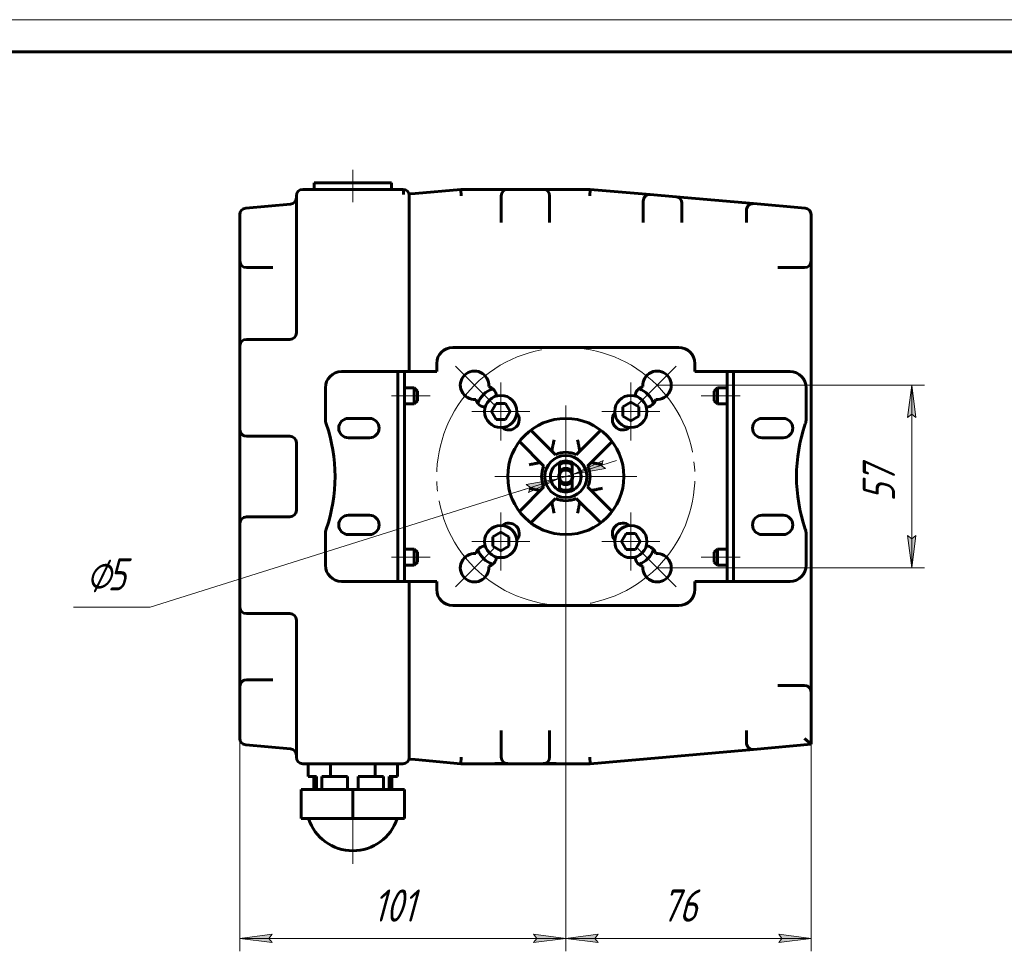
# Model space of a CAD drawing. Header units: millimetres. Extents: x 0 to 594, y 0 to 420.
# Tile 4 of 5: x 144 to 297, y 276 to 420. Entities that reach past the tile are written whole.
import ezdxf

# ---------------------------------------------------------------- set-up
doc = ezdxf.new("R2010")
doc.units = ezdxf.units.MM
for name, pattern in [('K5LT_AXLED', [19.5, 15, -1.5, 1.5, -1.5]), ('K5LT_BASIC', [0]), ('K5LT_THIN', [0])]:
    doc.linetypes.add(name, pattern=pattern)
doc.layers.add('Системный слой', color=7, linetype='Continuous')
doc.layers.add('Системный слой (1)', color=7, linetype='Continuous', true_color=0x6c6c6c)
doc.styles.add('KDIMTEXTSTYLE', font='txt', dxfattribs={"width": 0.96, "oblique": 15, "height": 5})
doc.styles.add('KTEXTSTYLE', font='txt', dxfattribs={"width": 0.96, "height": 5})
doc.dimstyles.new('KDIMSTYLE (0.50)', dxfattribs={"dimtxt": 5, "dimasz": 1, "dimexe": 2, "dimexo": 0, "dimgap": 1, "dimtad": 1, "dimlfac": 2, "dimtxsty": 'KDIMTEXTSTYLE', "dimsah": 1, "dimcen": 0, "dimdle": 1, "dimadec": 0, "dimazin": 0, "dimtfac": 0.667, "dimtmove": 0, "dimatfit": 3, "dimfxl": 1, "dimtvp": 1, "dimtolj": 1, "dimtzin": 0, "dimarcsym": 0})

# ---------------------------------------------------------------- blocks, each defined once
blk = doc.blocks.new('U26')
at = {"layer": 'Системный слой (1)', "color": 143, "linetype": 'K5LT_BASIC', "lineweight": 60, "true_color": 0x33acca}
for p, q in [((225.11, 351.35), (225.07, 351.35)), ((225.14, 351.34), (225.11, 351.35)), ((225.17, 351.32), (225.14, 351.34))]:
    blk.add_line(p, q, dxfattribs=at)
blk = doc.blocks.new('U27')
at = {"layer": 'Системный слой (1)', "color": 143, "linetype": 'K5LT_BASIC', "lineweight": 60, "true_color": 0x33acca}
for p, q in [((204.8, 392.71), (204.8, 365.46)), ((204.8, 332.96), (204.8, 305.71))]:
    blk.add_line(p, q, dxfattribs=at)
blk = doc.blocks.new('U28')
at = {"layer": 'Системный слой (1)', "color": 143, "linetype": 'K5LT_BASIC', "lineweight": 60, "true_color": 0x33acca}
for p, q in [((231.17, 353.09), (231.19, 353.12)), ((231.19, 353.12), (231.2, 353.15)), ((231.2, 353.15), (231.2, 353.19))]:
    blk.add_line(p, q, dxfattribs=at)
blk = doc.blocks.new('U29')
at = {"layer": 'Системный слой (1)', "color": 143, "linetype": 'K5LT_BASIC', "lineweight": 60, "true_color": 0x33acca}
for p, q in [((218.05, 304.71), (220.05, 304.71)), ((225.55, 304.71), (227.55, 304.71))]:
    blk.add_line(p, q, dxfattribs=at)
blk = doc.blocks.new('U30')
at = {"layer": 'Системный слой (1)', "color": 143, "linetype": 'K5LT_BASIC', "lineweight": 60, "true_color": 0x33acca}
for p, q in [((220.05, 393.71), (218.05, 393.71)), ((227.55, 393.71), (225.55, 393.71))]:
    blk.add_line(p, q, dxfattribs=at)
blk = doc.blocks.new('U31')
at = {"layer": 'Системный слой (1)', "color": 30, "linetype": 'K5LT_AXLED', "lineweight": 18, "true_color": 0xff8000}
for q in [(218.98, 343.63), (214.48, 339.13), (223.48, 339.13), (218.98, 334.63)]:
    blk.add_line((218.98, 339.13), q, dxfattribs=at)
blk = doc.blocks.new('U32')
at = {"layer": 'Системный слой (1)', "color": 30, "linetype": 'K5LT_AXLED', "lineweight": 18, "true_color": 0xff8000}
for q in [(218.98, 363.78), (214.48, 359.28), (223.48, 359.28), (218.98, 354.78)]:
    blk.add_line((218.98, 359.28), q, dxfattribs=at)
blk = doc.blocks.new('U33')
at = {"layer": 'Системный слой (1)', "color": 30, "linetype": 'K5LT_AXLED', "lineweight": 18, "true_color": 0xff8000}
for q in [(229.05, 360.21), (218.05, 349.21), (240.05, 349.21), (229.05, 338.21)]:
    blk.add_line((229.05, 349.21), q, dxfattribs=at)
blk = doc.blocks.new('U34')
at = {"layer": 'Системный слой (1)', "color": 30, "linetype": 'K5LT_AXLED', "lineweight": 18, "true_color": 0xff8000}
for q in [(239.13, 343.63), (234.63, 339.13), (243.63, 339.13), (239.13, 334.63)]:
    blk.add_line((239.13, 339.13), q, dxfattribs=at)
blk = doc.blocks.new('U35')
at = {"layer": 'Системный слой (1)', "color": 30, "linetype": 'K5LT_AXLED', "lineweight": 18, "true_color": 0xff8000}
for q in [(239.13, 363.78), (234.63, 359.28), (243.63, 359.28), (239.13, 354.78)]:
    blk.add_line((239.13, 359.28), q, dxfattribs=at)
blk = doc.blocks.new('D7')
at = {"layer": 'Системный слой (1)'}
for points in [[(183.55, 276.97), (183.05, 277.63), (183.55, 278.29), (178.55, 277.63)], [(229.05, 277.63), (224.05, 278.29), (224.55, 277.63), (224.05, 276.97)]]:
    blk.add_hatch(color=7, dxfattribs=at).paths.add_polyline_path(points)
at = {"layer": 'Системный слой (1)', "color": 7, "linetype": 'K5LT_THIN', "lineweight": 18, "true_color": 0xffffff}
for p, q in [((178.55, 349.21), (178.55, 275.63)), ((229.05, 349.21), (229.05, 275.63)), ((178.55, 277.63), (183.55, 278.29)), ((183.55, 278.29), (183.05, 277.63)), ((224.55, 277.63), (224.05, 278.29)), ((224.05, 278.29), (229.05, 277.63)), ((183.55, 276.97), (178.55, 277.63)), ((178.55, 277.63), (229.05, 277.63)), ((183.05, 277.63), (183.55, 276.97)), ((229.05, 277.63), (224.05, 276.97)), ((224.05, 276.97), (224.55, 277.63))]:
    blk.add_line(p, q, dxfattribs=at)
blk.add_wipeout([(199.19, 278.63), (199.19, 286.01), (208.05, 286.01), (208.05, 278.63)]).dxf.layer = 'Системный слой (1)'
at = {"layer": 'Системный слой (1)', "color": 7, "insert": (199.19, 285.22), "char_height": 5, "attachment_point": 1, "style": 'KTEXTSTYLE'}
blk.add_mtext('\\fArial|b0|c204|p34;\\H5.0;\\W1.000;\\Q15;\\fGOST Type AU|b0|i0|c204|p34;\\Q15;\\W0.960;101', dxfattribs=at)
blk = doc.blocks.new('KDIMARROW_01')
at = {"layer": 'Системный слой'}
blk.add_hatch(color=0, dxfattribs=at).paths.add_polyline_path([(-5, -0.66), (0, 0), (-5, 0.66), (-4.5, 0)])
at = {"layer": 'Системный слой', "color": 0, "linetype": 'K5LT_THIN', "lineweight": 18}
for p, q in [((-4.5, 0), (-5, 0.66)), ((-5, 0.66), (0, 0)), ((0, 0), (-5, -0.66)), ((-5, -0.66), (-4.5, 0))]:
    blk.add_line(p, q, dxfattribs=at)
at = {"layer": 'Системный слой (1)', "color": 0, "linetype": 'K5LT_THIN', "lineweight": 18}
blk.add_line((229.05, 349.21), (228.55, 349.21), dxfattribs=at)
blk = doc.blocks.new('D8')
at = {"layer": 'Системный слой (1)'}
for points in [[(233.55, 277.63), (234.05, 278.29), (229.05, 277.63), (234.05, 276.97)], [(262.05, 276.97), (267.05, 277.63), (262.05, 278.29), (262.55, 277.63)]]:
    blk.add_hatch(color=7, dxfattribs=at).paths.add_polyline_path(points)
at = {"layer": 'Системный слой (1)', "color": 7, "linetype": 'K5LT_THIN', "lineweight": 18, "true_color": 0xffffff}
for p, q in [((229.05, 349.21), (229.05, 275.63)), ((267.05, 315.83), (267.05, 275.63)), ((229.05, 277.63), (234.05, 278.29)), ((234.05, 278.29), (233.55, 277.63)), ((262.55, 277.63), (262.05, 278.29)), ((262.05, 278.29), (267.05, 277.63)), ((234.05, 276.97), (229.05, 277.63)), ((267.05, 277.63), (229.05, 277.63)), ((233.55, 277.63), (234.05, 276.97)), ((267.05, 277.63), (262.05, 276.97)), ((262.05, 276.97), (262.55, 277.63))]:
    blk.add_line(p, q, dxfattribs=at)
blk.add_wipeout([(243.9, 278.63), (243.9, 286.01), (251.87, 286.01), (251.87, 278.63)]).dxf.layer = 'Системный слой (1)'
at = {"layer": 'Системный слой (1)', "color": 7, "insert": (243.9, 285.22), "char_height": 5, "attachment_point": 1, "style": 'KTEXTSTYLE'}
blk.add_mtext('\\fArial|b0|c204|p34;\\H5.0;\\W1.000;\\Q15;\\fGOST Type AU|b0|i0|c204|p34;\\Q15;\\W0.960;76', dxfattribs=at)
blk = doc.blocks.new('D9')
at = {"layer": 'Системный слой (1)'}
for points in [[(283.31, 358.35), (282.65, 363.35), (281.99, 358.35), (282.65, 358.85)], [(282.65, 335.07), (283.31, 340.07), (282.65, 339.57), (281.99, 340.07)]]:
    blk.add_hatch(color=7, dxfattribs=at).paths.add_polyline_path(points)
at = {"layer": 'Системный слой (1)', "color": 7, "linetype": 'K5LT_THIN', "lineweight": 18, "true_color": 0xffffff}
for p, q in [((243.2, 363.35), (284.65, 363.35)), ((281.99, 358.35), (282.65, 363.35)), ((282.65, 363.35), (283.31, 358.35)), ((282.65, 335.07), (282.65, 363.35)), ((282.65, 358.85), (281.99, 358.35)), ((283.31, 358.35), (282.65, 358.85)), ((282.65, 335.07), (281.99, 340.07)), ((281.99, 340.07), (282.65, 339.57)), ((282.65, 339.57), (283.31, 340.07)), ((283.31, 340.07), (282.65, 335.07)), ((243.2, 335.07), (284.65, 335.07))]:
    blk.add_line(p, q, dxfattribs=at)
blk.add_wipeout([(281.65, 345.32), (274.27, 345.32), (274.27, 352.78), (281.65, 352.78)]).dxf.layer = 'Системный слой (1)'
at = {"layer": 'Системный слой (1)', "color": 7, "insert": (275.06, 345.32), "char_height": 5, "attachment_point": 1, "rotation": 90, "style": 'KTEXTSTYLE'}
blk.add_mtext('\\fArial|b0|c204|p34;\\H5.0;\\W1.000;\\Q15;\\fGOST Type AU|b0|i0|c204|p34;\\Q15;\\W0.960;57', dxfattribs=at)
blk = doc.blocks.new('U36')
at = {"layer": 'Системный слой (1)', "color": 30, "linetype": 'K5LT_AXLED', "lineweight": 18, "true_color": 0xff8000}
for p, q in [((214.91, 363.35), (211.94, 366.32)), ((243.2, 363.35), (246.17, 366.32)), ((217.88, 360.38), (214.91, 363.35)), ((240.23, 360.38), (243.2, 363.35)), ((217.88, 338.04), (214.91, 335.07)), ((240.23, 338.04), (243.2, 335.07)), ((214.91, 335.07), (211.94, 332.1)), ((243.2, 335.07), (246.17, 332.1))]:
    blk.add_line(p, q, dxfattribs=at)
for start, end in [(45, 135), (135, 225), (315, 45), (225, 315)]:
    blk.add_arc((229.05, 349.21), 20, start, end, dxfattribs=at)
blk = doc.blocks.new('D10')
at = {"layer": 'Системный слой (1)'}
for points in [[(234.54, 350.93), (235.21, 350.46), (230.25, 349.58), (234.82, 351.71)], [(223.29, 346.71), (227.86, 348.83), (222.89, 347.96), (223.57, 347.48)]]:
    blk.add_hatch(color=7, dxfattribs=at).paths.add_polyline_path(points)
at = {"layer": 'Системный слой (1)', "color": 7, "linetype": 'K5LT_THIN', "lineweight": 18, "true_color": 0xffffff}
for p, q in [((234.82, 351.71), (230.25, 349.58)), ((230.25, 349.58), (236.92, 351.68)), ((234.54, 350.93), (234.82, 351.71)), ((235.21, 350.46), (234.54, 350.93)), ((230.25, 349.58), (227.86, 348.83)), ((230.25, 349.58), (235.21, 350.46)), ((227.86, 348.83), (164.66, 328.96)), ((227.86, 348.83), (221.18, 346.73)), ((227.86, 348.83), (222.89, 347.96)), ((222.89, 347.96), (223.57, 347.48)), ((223.29, 346.71), (227.86, 348.83)), ((223.57, 347.48), (223.29, 346.71)), ((164.66, 328.96), (152.76, 328.96))]:
    blk.add_line(p, q, dxfattribs=at)
for start, end in [(120.1376, 216.8699), (323.1301, 94.7768), (323.1301, 94.7768)]:
    blk.add_arc((229.05, 349.21), 1.25, start, end, dxfattribs=at)
blk.add_wipeout([(154.76, 329.96), (154.76, 337.34), (162.35, 337.34), (162.35, 329.96)]).dxf.layer = 'Системный слой (1)'
at = {"layer": 'Системный слой (1)', "color": 7, "char_height": 5, "attachment_point": 1, "style": 'KTEXTSTYLE'}
for s, insert in [('\\fArial|b0|c204|p34;\\H5.0;\\W1.000;\\Q15;\\fGOST Type AU|b0|i0|c204|p34;\\Q15;\\W0.960;⌀', (154.76, 336.55)), ('\\fArial|b0|c204|p34;\\H5.0;\\W1.000;\\Q15;\\fGOST Type AU|b0|i0|c204|p34;\\Q15;\\W0.960;5', (158.06, 336.55))]:
    blk.add_mtext(s, dxfattribs=dict(at, insert=insert))
blk = doc.blocks.new('U53')
at = {"color": 7, "linetype": 'K5LT_THIN', "lineweight": 18, "true_color": 0xffffff}
blk.add_line((0, 420), (594, 420), dxfattribs=at)
at = {"color": 143, "linetype": 'K5LT_BASIC', "lineweight": 60, "true_color": 0x33acca}
blk.add_line((20, 415), (589, 415), dxfattribs=at)

msp = doc.modelspace()

# ---------------------------------------------------------------- linework, layer by layer
at = {"layer": 'Системный слой (1)', "color": 30, "linetype": 'K5LT_AXLED', "lineweight": 18, "true_color": 0xff8000}
for p, q in [((196.0544, 391.7081), (196.0544, 396.7081)), ((208.0544, 361.7081), (202.0544, 361.7081)), ((196.0544, 289.2081), (196.0544, 298.2081))]:
    msp.add_line(p, q, dxfattribs=at)
at = {"layer": 'Системный слой (1)', "color": 143, "linetype": 'K5LT_BASIC', "lineweight": 60, "true_color": 0x33acca}
for p, q in [((203.8044, 393.7081), (188.3044, 393.7081)), ((190.0544, 394.7081), (202.0544, 394.7081)), ((190.0544, 393.7081), (190.0544, 394.7081)), ((202.0544, 393.7081), (202.0544, 394.7081)), ((205.7172, 393.088), (212.8044, 393.7081)), ((212.8044, 393.7081), (212.848, 392.7081)), ((212.8044, 393.7081), (218.0544, 393.7081)), ((218.0544, 393.7081), (220.0544, 393.7081)), ((225.5544, 393.7081), (220.0544, 393.7081)), ((225.5544, 393.7081), (227.5544, 393.7081)), ((227.5544, 393.7081), (232.8044, 393.7081)), ((232.8044, 393.7081), (232.7607, 392.7081)), ((232.8044, 393.7081), (242.1415, 392.8912)), ((187.3044, 392.7081), (187.3044, 371.4581)), ((205.7172, 393.088), (204.7595, 393.0042)), ((219.0544, 392.7081), (219.0544, 388.5774)), ((226.5544, 388.5774), (226.5544, 392.7081)), ((242.1415, 392.8912), (246.1415, 392.5412)), ((246.1415, 392.5412), (258.1415, 391.4914)), ((186.3915, 391.3973), (179.4672, 390.7915)), ((241.0544, 388.5774), (241.0544, 391.895)), ((247.0544, 388.5774), (247.0544, 391.545)), ((266.1415, 390.7915), (258.1415, 391.4914)), ((178.5544, 389.7953), (178.5544, 382.5865)), ((257.0544, 390.4952), (257.0544, 388.5774)), ((267.0544, 382.5865), (267.0544, 389.7953)), ((178.5544, 380.5865), (178.5544, 382.5865)), ((178.5544, 382.5865), (178.5544, 380.5865)), ((179.5544, 381.5865), (183.6851, 381.5865)), ((261.9237, 381.5865), (266.0544, 381.5865)), ((267.0544, 382.5865), (267.0544, 315.8297)), ((178.5544, 369.4581), (178.5544, 380.5865)), ((178.5544, 356.4581), (178.5544, 369.4581)), ((186.3044, 370.4581), (179.5544, 370.4581)), ((211.5544, 369.2081), (246.5544, 369.2081)), ((209.0544, 365.4581), (209.0544, 366.7081)), ((249.0544, 366.7081), (249.0544, 365.4581)), ((200.5544, 365.4581), (194.3044, 365.4581)), ((203.0544, 365.4581), (200.5544, 365.4581)), ((203.0544, 365.4581), (204.0544, 365.4581)), ((203.0544, 365.4581), (203.0544, 365.2494)), ((203.0544, 362.9581), (203.0544, 365.2494)), ((204.0544, 365.4581), (204.0544, 362.9581)), ((204.0544, 365.4581), (205.5544, 365.4581)), ((205.5544, 365.4581), (209.0544, 365.4581)), ((249.0544, 365.4581), (252.5544, 365.4581)), ((252.5544, 365.4581), (254.0544, 365.4581)), ((254.0544, 365.4581), (255.0544, 365.4581)), ((254.0544, 362.9581), (254.0544, 365.4581)), ((255.0544, 365.4581), (257.5544, 365.4581)), ((255.0544, 365.4581), (255.0544, 365.2494)), ((255.0544, 365.2494), (255.0544, 362.9581)), ((257.5544, 365.4581), (263.8044, 365.4581)), ((191.8044, 362.9581), (191.8044, 358.1663)), ((203.0544, 335.4581), (203.0544, 362.9581)), ((204.0544, 335.4581), (204.0544, 362.9581)), ((204.0544, 362.9581), (205.5544, 362.9581)), ((205.5544, 362.9581), (206.0544, 362.4581)), ((205.5544, 362.9581), (205.5544, 360.4581)), ((206.0544, 362.4581), (206.0544, 360.9581)), ((252.5544, 362.9581), (252.0544, 362.4581)), ((252.0544, 362.4581), (252.0544, 360.9581)), ((252.5544, 362.9581), (252.5544, 360.4581)), ((254.0544, 362.9581), (252.5544, 362.9581)), ((254.0544, 335.4581), (254.0544, 362.9581)), ((255.0544, 335.4581), (255.0544, 362.9581)), ((266.3044, 362.9581), (266.3044, 358.1663)), ((204.0544, 360.4581), (205.5544, 360.4581)), ((205.5544, 360.4581), (206.0544, 360.9581)), ((218.2564, 360.5344), (217.5347, 359.2844)), ((219.6998, 360.5344), (218.2564, 360.5344)), ((220.4215, 359.2844), (219.6998, 360.5344)), ((239.1306, 360.7277), (237.8806, 360.006)), ((240.3806, 360.006), (239.1306, 360.7277)), ((252.5544, 360.4581), (252.0544, 360.9581)), ((254.0544, 360.4581), (252.5544, 360.4581)), ((217.5347, 359.2844), (218.2564, 358.0344)), ((219.6998, 358.0344), (220.4215, 359.2844)), ((237.8806, 360.006), (237.8806, 358.5627)), ((237.8806, 358.5627), (239.1306, 357.841)), ((239.1306, 357.841), (240.3806, 358.5627)), ((240.3806, 358.5627), (240.3806, 360.006)), ((198.6294, 358.2081), (195.3794, 358.2081)), ((218.2564, 358.0344), (219.6998, 358.0344)), ((259.4794, 358.2081), (262.7294, 358.2081)), ((178.5544, 341.9581), (178.5544, 356.4581)), ((223.636, 356.3942), (227.4383, 352.592)), ((230.6705, 352.592), (234.4728, 356.3942)), ((186.3044, 355.4581), (179.5544, 355.4581)), ((187.3044, 354.4581), (187.3044, 343.9581)), ((195.3794, 355.2081), (198.6294, 355.2081)), ((225.6705, 350.8242), (221.8682, 354.6265)), ((236.2405, 354.6265), (232.4383, 350.8242)), ((262.7294, 355.2081), (259.4794, 355.2081)), ((228.0544, 351.3623), (228.0544, 351.0831)), ((228.0544, 349.9581), (228.0544, 351.0831)), ((230.0544, 351.3623), (230.0544, 351.0831)), ((230.0544, 351.0831), (230.0544, 349.9581)), ((228.0544, 349.9581), (228.0544, 349.2081)), ((230.0544, 349.9581), (230.0544, 349.2081)), ((228.0544, 348.4581), (228.0544, 349.2081)), ((228.0544, 347.3331), (228.0544, 348.4581)), ((230.0544, 348.4581), (230.0544, 349.2081)), ((230.0544, 348.4581), (230.0544, 347.3331)), ((221.8682, 343.7897), (225.6705, 347.592)), ((228.0544, 347.0539), (228.0544, 347.3331)), ((230.0544, 347.0539), (230.0544, 347.3331)), ((232.4383, 347.592), (236.2405, 343.7897)), ((227.4383, 345.8242), (223.636, 342.0219)), ((234.4728, 342.0219), (230.6705, 345.8242)), ((178.5544, 328.9581), (178.5544, 341.9581)), ((186.3044, 342.9581), (179.5544, 342.9581)), ((198.6294, 343.2081), (195.3794, 343.2081)), ((259.4794, 343.2081), (262.7294, 343.2081)), ((191.8044, 340.2498), (191.8044, 335.4581)), ((218.9781, 340.5752), (217.7281, 339.8535)), ((220.2281, 339.8535), (218.9781, 340.5752)), ((238.409, 340.3818), (237.6873, 339.1318)), ((239.8523, 340.3818), (238.409, 340.3818)), ((240.574, 339.1318), (239.8523, 340.3818)), ((266.3044, 340.2498), (266.3044, 335.4581)), ((195.3794, 340.2081), (198.6294, 340.2081)), ((217.7281, 339.8535), (217.7281, 338.4101)), ((220.2281, 338.4101), (220.2281, 339.8535)), ((237.6873, 339.1318), (238.409, 337.8818)), ((239.8523, 337.8818), (240.574, 339.1318)), ((262.7294, 340.2081), (259.4794, 340.2081)), ((204.0544, 337.9581), (205.5544, 337.9581)), ((205.5544, 337.9581), (206.0544, 337.4581)), ((205.5544, 337.9581), (205.5544, 335.4581)), ((206.0544, 337.4581), (206.0544, 335.9581)), ((217.7281, 338.4101), (218.9781, 337.6884)), ((218.9781, 337.6884), (220.2281, 338.4101)), ((238.409, 337.8818), (239.8523, 337.8818)), ((252.5544, 337.9581), (252.0544, 337.4581)), ((252.0544, 337.4581), (252.0544, 335.9581)), ((252.5544, 337.9581), (252.5544, 335.4581)), ((254.0544, 337.9581), (252.5544, 337.9581)), ((205.5544, 335.4581), (206.0544, 335.9581)), ((252.5544, 335.4581), (252.0544, 335.9581)), ((203.0544, 333.1668), (203.0544, 335.4581)), ((204.0544, 335.4581), (204.0544, 332.9581)), ((204.0544, 335.4581), (205.5544, 335.4581)), ((254.0544, 335.4581), (252.5544, 335.4581)), ((254.0544, 332.9581), (254.0544, 335.4581)), ((255.0544, 335.4581), (255.0544, 333.1668)), ((200.5544, 332.9581), (194.3044, 332.9581)), ((203.0544, 332.9581), (200.5544, 332.9581)), ((203.0544, 333.1668), (203.0544, 332.9581)), ((204.0544, 332.9581), (203.0544, 332.9581)), ((204.0544, 332.9581), (205.5544, 332.9581)), ((209.0544, 332.9581), (205.5544, 332.9581)), ((209.0544, 331.7081), (209.0544, 332.9581)), ((252.5544, 332.9581), (249.0544, 332.9581)), ((249.0544, 332.9581), (249.0544, 331.7081)), ((252.5544, 332.9581), (254.0544, 332.9581)), ((255.0544, 332.9581), (254.0544, 332.9581)), ((255.0544, 333.1668), (255.0544, 332.9581)), ((255.0544, 332.9581), (257.5544, 332.9581)), ((257.5544, 332.9581), (263.8044, 332.9581)), ((178.5544, 316.7046), (178.5544, 328.9581)), ((211.5544, 329.2081), (246.5544, 329.2081)), ((186.3044, 327.9581), (179.5544, 327.9581)), ((187.3044, 326.9581), (187.3044, 305.7081)), ((183.6851, 317.7046), (179.5544, 317.7046)), ((178.5544, 316.7046), (178.5544, 308.6209)), ((266.0544, 316.8297), (261.9237, 316.8297)), ((267.0544, 307.7046), (267.0544, 315.8297)), ((219.0544, 309.8388), (219.0544, 305.7081)), ((226.5544, 305.7081), (226.5544, 309.8388)), ((257.0544, 309.8388), (257.0544, 307.921)), ((267.0544, 307.7046), (266.0544, 308.6209)), ((179.4672, 307.6247), (186.3915, 307.0189)), ((258.1415, 306.9248), (232.8044, 304.7081)), ((258.1415, 306.9248), (267.0544, 307.7046)), ((205.7172, 305.3281), (204.7595, 305.4119)), ((212.8044, 304.7081), (205.7172, 305.3281)), ((212.8044, 304.7081), (212.848, 305.7081)), ((232.8044, 304.7081), (232.7607, 305.7081)), ((203.8044, 304.7081), (188.3044, 304.7081)), ((189.1262, 302.7081), (189.1262, 304.7081)), ((192.5903, 302.7081), (192.5903, 304.7081)), ((199.5185, 302.7081), (199.5185, 304.7081)), ((202.9826, 302.7081), (202.9826, 304.7081)), ((218.0544, 304.7081), (212.8044, 304.7081)), ((220.0544, 304.7081), (218.0544, 304.7081)), ((220.0544, 304.7081), (225.5544, 304.7081)), ((227.5544, 304.7081), (225.5544, 304.7081)), ((232.8044, 304.7081), (227.5544, 304.7081)), ((190.4381, 302.7081), (189.1262, 302.7081)), ((189.9958, 302.7081), (189.9958, 300.7081)), ((190.4381, 302.7081), (190.4381, 300.7081)), ((191.2783, 302.7081), (191.2783, 300.7081)), ((192.5903, 302.7081), (191.2783, 302.7081)), ((195.2142, 302.7081), (192.5903, 302.7081)), ((195.2142, 302.7081), (195.2142, 300.7081)), ((199.5185, 302.7081), (196.8946, 302.7081)), ((196.8946, 302.7081), (196.8946, 300.7081)), ((200.8304, 302.7081), (199.5185, 302.7081)), ((200.8304, 302.7081), (200.8304, 300.7081)), ((201.6706, 302.7081), (201.6706, 300.7081)), ((202.9826, 302.7081), (201.6706, 302.7081)), ((202.1129, 302.7081), (202.1129, 300.7081)), ((188.0544, 300.7081), (196.0544, 300.7081)), ((188.0544, 300.7081), (188.0544, 296.2081)), ((196.0544, 300.7081), (204.0544, 300.7081)), ((196.0544, 300.7081), (196.0544, 296.2081)), ((204.0544, 300.7081), (204.0544, 296.2081)), ((196.0544, 296.2081), (188.0544, 296.2081)), ((204.0544, 296.2081), (196.0544, 296.2081))]:
    msp.add_line(p, q, dxfattribs=at)
for centre, radius in [((218.9781, 359.2844), 2.5), ((239.1306, 359.2844), 2.5), ((229.0544, 349.2081), 9), ((229.0544, 349.2081), 3.25), ((218.9781, 339.1318), 2.5), ((239.1306, 339.1318), 2.5)]:
    msp.add_circle(centre, radius, dxfattribs=at)
for centre, radius, start, end in [((188.3044, 392.7081), 1, 90, 180), ((203.8044, 392.7081), 1, 0, 90), ((220.0544, 392.7081), 1, 90, 180), ((225.5544, 392.7081), 1, 0, 90), ((186.3044, 392.3935), 1, 275, 0), ((242.0544, 391.895), 1, 85, 180), ((246.0544, 391.545), 1, 0, 85), ((179.5544, 389.7953), 1, 95, 180), ((258.0544, 390.4952), 1, 85, 180), ((266.0544, 389.7953), 1, 0, 85), ((179.5544, 382.5865), 1, 180, 270), ((266.0544, 382.5865), 1, 270, 0), ((186.3044, 371.4581), 1, 270, 0), ((179.5544, 369.4581), 1, 90, 180), ((211.5544, 366.7081), 2.5, 90, 180), ((246.5544, 366.7081), 2.5, 0, 90), ((194.3044, 362.9581), 2.5, 90, 180), ((214.9122, 363.3502), 2.2, 354.814187, 275.185813), ((243.1965, 363.3502), 2.2, 264.814187, 185.185813), ((263.8044, 362.9581), 2.5, 0, 90), ((216.68, 361.5825), 1.625, 3.830866, 74.903352), ((241.4287, 361.5825), 1.625, 105.096648, 176.169134), ((218.9781, 359.2844), 3.75, 109.41201, 160.58799), ((239.1306, 359.2844), 3.75, 19.41201, 70.58799), ((216.68, 361.5825), 1.625, 195.096648, 266.169134), ((241.4287, 361.5825), 1.625, 273.830866, 344.903352), ((220.2155, 358.0469), 1.625, 230.517734, 39.482266), ((237.8932, 358.0469), 1.625, 140.517734, 309.482266), ((194.3044, 358.1663), 2.5, 180, 199.011265), ((168.3044, 349.2081), 25, 340.988735, 19.011265), ((195.3794, 356.7081), 1.5, 90, 270), ((198.6294, 356.7081), 1.5, 270, 90), ((259.4794, 356.7081), 1.5, 90, 270), ((262.7294, 356.7081), 1.5, 270, 90), ((289.8044, 349.2081), 25, 160.988735, 199.011265), ((263.8044, 358.1663), 2.5, 340.988735, 0), ((179.5544, 356.4581), 1, 180, 270), ((186.3044, 354.4581), 1, 0, 90), ((229.0544, 349.2081), 3.75, 64.471221, 115.528779), ((229.0544, 349.2081), 2.375, 114.901062, 245.098938), ((229.0544, 349.2081), 2.375, 65.098938, 114.901062), ((229.0544, 349.2081), 2.125, 61.927513, 118.072487), ((229.0544, 349.2081), 2.375, 0, 65.098938), ((229.0544, 349.2081), 3.75, 154.471221, 205.528779), ((229.0544, 349.2081), 1.25, 36.869898, 143.130102), ((229.0544, 349.2081), 1, 0, 180), ((229.0544, 349.2081), 3.75, 334.471221, 25.528779), ((229.0544, 349.2081), 1, 180, 0), ((229.0544, 349.2081), 1.25, 216.869898, 323.130102), ((229.0544, 349.2081), 2.375, 294.901062, 0), ((229.0544, 349.2081), 2.125, 241.927513, 298.072487), ((229.0544, 349.2081), 2.375, 245.098938, 294.901062), ((229.0544, 349.2081), 3.75, 244.471221, 295.528779), ((186.3044, 343.9581), 1, 270, 0), ((179.5544, 341.9581), 1, 90, 180), ((195.3794, 341.7081), 1.5, 90, 270), ((198.6294, 341.7081), 1.5, 270, 90), ((220.2155, 340.3692), 1.625, 320.517734, 129.482266), ((237.8932, 340.3692), 1.625, 50.517734, 219.482266), ((259.4794, 341.7081), 1.5, 90, 270), ((262.7294, 341.7081), 1.5, 270, 90), ((194.3044, 340.2498), 2.5, 160.988735, 180), ((263.8044, 340.2498), 2.5, 0, 19.011265), ((214.9122, 335.0659), 2.2, 84.814187, 5.185813), ((216.68, 336.8337), 1.625, 93.830866, 164.903352), ((218.9781, 339.1318), 3.75, 199.41201, 250.58799), ((239.1306, 339.1318), 3.75, 289.41201, 340.58799), ((243.1965, 335.0659), 2.2, 174.814187, 95.185813), ((241.4287, 336.8337), 1.625, 15.096648, 86.169134), ((216.68, 336.8337), 1.625, 285.096648, 356.169134), ((241.4287, 336.8337), 1.625, 183.830866, 254.903352), ((194.3044, 335.4581), 2.5, 180, 270), ((263.8044, 335.4581), 2.5, 270, 0), ((211.5544, 331.7081), 2.5, 180, 270), ((246.5544, 331.7081), 2.5, 270, 0), ((179.5544, 328.9581), 1, 180, 270), ((186.3044, 326.9581), 1, 0, 90), ((179.5544, 316.7046), 1, 90, 180), ((266.0544, 315.8297), 1, 0, 90), ((179.5544, 308.6209), 1, 180, 265), ((186.3044, 306.0227), 1, 0, 85), ((258.0544, 307.921), 1, 180, 275), ((188.3044, 305.7081), 1, 180, 270), ((203.8044, 305.7081), 1, 270, 0), ((220.0544, 305.7081), 1, 180, 270), ((225.5544, 305.7081), 1, 270, 0), ((196.0544, 298.4176), 7.2095, 197.846856, 270), ((196.0544, 298.4176), 7.2095, 270, 342.153144)]:
    msp.add_arc(centre, radius, start, end, dxfattribs=at)
msp.add_open_spline([(203.8867, 392.9261), (203.9241, 393.4607), (203.8598, 393.7076), (203.8258, 393.7081)], degree=3, dxfattribs=at)
for points, knots in [([(226.9107, 353.1918), (226.9165, 353.2314), (226.9308, 353.3272), (226.9555, 353.4792), (226.9768, 353.6045), (226.9935, 353.6994), (227.0206, 353.8471), (227.0502, 354.0014), (227.0987, 354.2399), (227.1616, 354.5308), (227.2187, 354.774), (227.2498, 354.9017)], [0, 0, 0, 0, 2.05419255, 3.47149097, 3.95405387, 4.96640349, 5.52197608, 6.96122939, 7.91511441, 9.8494404, 12, 12, 12, 12]), ([(231.1981, 353.1918), (231.1923, 353.2314), (231.1779, 353.3272), (231.1533, 353.4792), (231.1319, 353.6045), (231.1152, 353.6994), (231.0881, 353.8471), (231.0585, 354.0014), (231.0101, 354.2399), (230.9472, 354.5308), (230.8901, 354.774), (230.8589, 354.9017)], [0, 0, 0, 0, 2.05419255, 3.47149097, 3.95405387, 4.96640349, 5.52197608, 6.96122939, 7.91511441, 9.8494404, 12, 12, 12, 12]), ([(226.9405, 353.0897), (226.9279, 353.1023), (226.9098, 353.1321), (226.9075, 353.1702), (226.9107, 353.1918)], [0, 0, 0, 0, 2.45076932, 5, 5, 5, 5]), ([(225.0706, 351.3518), (225.031, 351.346), (224.9353, 351.3316), (224.7833, 351.307), (224.658, 351.2856), (224.5631, 351.2689), (224.4153, 351.2418), (224.2611, 351.2122), (224.0225, 351.1638), (223.7317, 351.1009), (223.4884, 351.0438), (223.3607, 351.0127)], [0, 0, 0, 0, 2.05419255, 3.47149097, 3.95405387, 4.96640349, 5.52197608, 6.96122939, 7.91511441, 9.8494404, 12, 12, 12, 12]), ([(232.936, 351.3219), (232.9486, 351.3346), (232.9784, 351.3526), (233.0165, 351.355), (233.0381, 351.3518)], [0, 0, 0, 0, 2.45076932, 5, 5, 5, 5]), ([(233.0381, 351.3518), (233.0777, 351.346), (233.1735, 351.3316), (233.3255, 351.307), (233.4508, 351.2856), (233.5457, 351.2689), (233.6934, 351.2418), (233.8477, 351.2122), (234.0862, 351.1638), (234.3771, 351.1009), (234.6203, 351.0438), (234.748, 351.0127)], [0, 0, 0, 0, 2.05419255, 3.47149097, 3.95405387, 4.96640349, 5.52197608, 6.96122939, 7.91511441, 9.8494404, 12, 12, 12, 12]), ([(225.0706, 347.0644), (225.031, 347.0702), (224.9353, 347.0845), (224.7833, 347.1092), (224.658, 347.1305), (224.5631, 347.1473), (224.4153, 347.1743), (224.2611, 347.2039), (224.0225, 347.2524), (223.7317, 347.3153), (223.4884, 347.3724), (223.3607, 347.4035)], [0, 0, 0, 0, 2.05419255, 3.47149097, 3.95405387, 4.96640349, 5.52197608, 6.96122939, 7.91511441, 9.8494404, 12, 12, 12, 12]), ([(225.1728, 347.0942), (225.1601, 347.0816), (225.1303, 347.0636), (225.0923, 347.0612), (225.0706, 347.0644)], [0, 0, 0, 0, 2.45076932, 5, 5, 5, 5]), ([(232.936, 347.0942), (232.9486, 347.0816), (232.9784, 347.0636), (233.0165, 347.0612), (233.0381, 347.0644)], [0, 0, 0, 0, 2.45076932, 5, 5, 5, 5]), ([(233.0381, 347.0644), (233.0777, 347.0702), (233.1735, 347.0845), (233.3255, 347.1092), (233.4508, 347.1305), (233.5457, 347.1473), (233.6934, 347.1743), (233.8477, 347.2039), (234.0862, 347.2524), (234.3771, 347.3153), (234.6203, 347.3724), (234.748, 347.4035)], [0, 0, 0, 0, 2.05419255, 3.47149097, 3.95405387, 4.96640349, 5.52197608, 6.96122939, 7.91511441, 9.8494404, 12, 12, 12, 12]), ([(226.9405, 345.3265), (226.9279, 345.3138), (226.9098, 345.2841), (226.9075, 345.246), (226.9107, 345.2243)], [0, 0, 0, 0, 2.45076932, 5, 5, 5, 5]), ([(226.9107, 345.2243), (226.9165, 345.1847), (226.9308, 345.089), (226.9555, 344.937), (226.9768, 344.8117), (226.9935, 344.7168), (227.0206, 344.569), (227.0502, 344.4148), (227.0987, 344.1762), (227.1616, 343.8854), (227.2187, 343.6421), (227.2498, 343.5144)], [0, 0, 0, 0, 2.05419255, 3.47149097, 3.95405387, 4.96640349, 5.52197608, 6.96122939, 7.91511441, 9.8494404, 12, 12, 12, 12]), ([(231.1981, 345.2243), (231.1923, 345.1847), (231.1779, 345.089), (231.1533, 344.937), (231.1319, 344.8117), (231.1152, 344.7168), (231.0881, 344.569), (231.0585, 344.4148), (231.0101, 344.1762), (230.9472, 343.8854), (230.8901, 343.6421), (230.8589, 343.5144)], [0, 0, 0, 0, 2.05419255, 3.47149097, 3.95405387, 4.96640349, 5.52197608, 6.96122939, 7.91511441, 9.8494404, 12, 12, 12, 12]), ([(231.1682, 345.3265), (231.1808, 345.3138), (231.1989, 345.2841), (231.2013, 345.246), (231.1981, 345.2243)], [0, 0, 0, 0, 2.45076932, 5, 5, 5, 5])]:
    msp.add_open_spline(points, degree=3, knots=knots, dxfattribs=at)

# ---------------------------------------------------------------- block references
at = {"layer": 'Системный слой (1)'}
for name in ['U30', 'U27', 'U32', 'U35', 'U33', 'U28', 'U26', 'U31', 'U34', 'U29']:
    msp.add_blockref(name, (0, 0), dxfattribs=at)

# ---------------------------------------------------------------- next in the draw order: dimensions: what is measured, and where the dimension line sits
at = {"layer": 'Системный слой (1)', "color": 7}
dim = msp.add_linear_dim(base=(178.5544, 277.6297), p1=(229.0544, 349.2081), p2=(178.5544, 349.2081), dimstyle='KDIMSTYLE (0.50)', override={"dimexo": 0, "dimpost": '\\fGOST Type AU|b0|c204|p34;\\H5.0;\\W0.960;\\Q15;<>', "dimblk1": 'KDIMARROW_01', "dimblk2": 'KDIMARROW_01', "dimse1": 0, "dimse2": 0, "dimclrt": 7, "dimtol": 1, "dimtp": 0, "dimtm": 0, "dimtdec": 5, "dimtolj": 1}, dxfattribs=at)
dim.commit()
dim.dimension.update_dxf_attribs({"geometry": 'D7', "text_midpoint": (203.8044, 277.6297), "dimtype": 160})

# ---------------------------------------------------------------- next in the draw order: linework, layer by layer
at = {"layer": 'Системный слой (1)', "color": 30, "linetype": 'K5LT_AXLED', "lineweight": 18, "true_color": 0xff8000}
msp.add_line((208.0544, 336.7081), (202.0544, 336.7081), dxfattribs=at)

# ---------------------------------------------------------------- next in the draw order: dimensions: what is measured, and where the dimension line sits
at = {"layer": 'Системный слой (1)', "color": 7}
dim = msp.add_linear_dim(base=(267.0544, 277.6297), p1=(229.0544, 349.2081), p2=(267.0544, 315.8297), dimstyle='KDIMSTYLE (0.50)', override={"dimexo": 0, "dimpost": '\\fGOST Type AU|b0|c204|p34;\\H5.0;\\W0.960;\\Q15;<>', "dimblk1": 'KDIMARROW_01', "dimblk2": 'KDIMARROW_01', "dimse1": 0, "dimse2": 0, "dimclrt": 7, "dimtol": 1, "dimtp": 0, "dimtm": 0, "dimtdec": 5, "dimtolj": 1}, dxfattribs=at)
dim.commit()
dim.dimension.update_dxf_attribs({"geometry": 'D8', "text_midpoint": (248.0544, 277.6297), "dimtype": 160})

# ---------------------------------------------------------------- next in the draw order: dimensions: what is measured, and where the dimension line sits
dim = msp.add_linear_dim(base=(282.6524, 335.0659), p1=(243.1965, 363.3502), p2=(243.1965, 335.0659), angle=90, dimstyle='KDIMSTYLE (0.50)', override={"dimexo": 0, "dimpost": '\\fGOST Type AU|b0|c204|p34;\\H5.0;\\W0.960;\\Q15;<>', "dimblk1": 'KDIMARROW_01', "dimblk2": 'KDIMARROW_01', "dimse1": 0, "dimse2": 0, "dimclrt": 7, "dimtol": 1, "dimtp": 0, "dimtm": 0, "dimtdec": 5, "dimtolj": 1}, dxfattribs=at)
dim.commit()
dim.dimension.update_dxf_attribs({"geometry": 'D9', "text_midpoint": (282.6524, 349.2081), "dimtype": 160})

# ---------------------------------------------------------------- next in the draw order: linework, layer by layer
at = {"layer": 'Системный слой (1)', "color": 30, "linetype": 'K5LT_AXLED', "lineweight": 18, "true_color": 0xff8000}
for p, q in [((256.0544, 361.7081), (250.0544, 361.7081)), ((256.0544, 336.7081), (250.0544, 336.7081))]:
    msp.add_line(p, q, dxfattribs=at)

# ---------------------------------------------------------------- next in the draw order: block references
at = {"layer": 'Системный слой (1)'}
msp.add_blockref('U36', (0, 0), dxfattribs=at)

# ---------------------------------------------------------------- next in the draw order: dimensions: what is measured, and where the dimension line sits
at = {"layer": 'Системный слой (1)', "color": 7}
dim = msp.add_diameter_dim_2p(p1=(231.4392, 349.9581), p2=(226.6695, 348.4581), dimstyle='KDIMSTYLE (0.50)', override={"dimtih": 1, "dimtoh": 1, "dimpost": '\\fGOST Type AU|b0|c204|p34;\\H5.0;\\W0.960;\\Q15;<>', "dimblk1": 'KDIMARROW_01', "dimblk2": 'KDIMARROW_01', "dimclrt": 7, "dimtol": 1, "dimtp": 0, "dimtm": 0, "dimtdec": 5, "dimtmove": 1, "dimatfit": 2, "dimtolj": 1}, dxfattribs=at)
dim.commit()
dim.dimension.update_dxf_attribs({"geometry": 'D10', "text_midpoint": (162.662, 328.9581), "dimtype": 163})

# ---------------------------------------------------------------- next in the draw order: block references
msp.add_blockref('U53', (0, 0))

doc.saveas('drawing.dxf')
